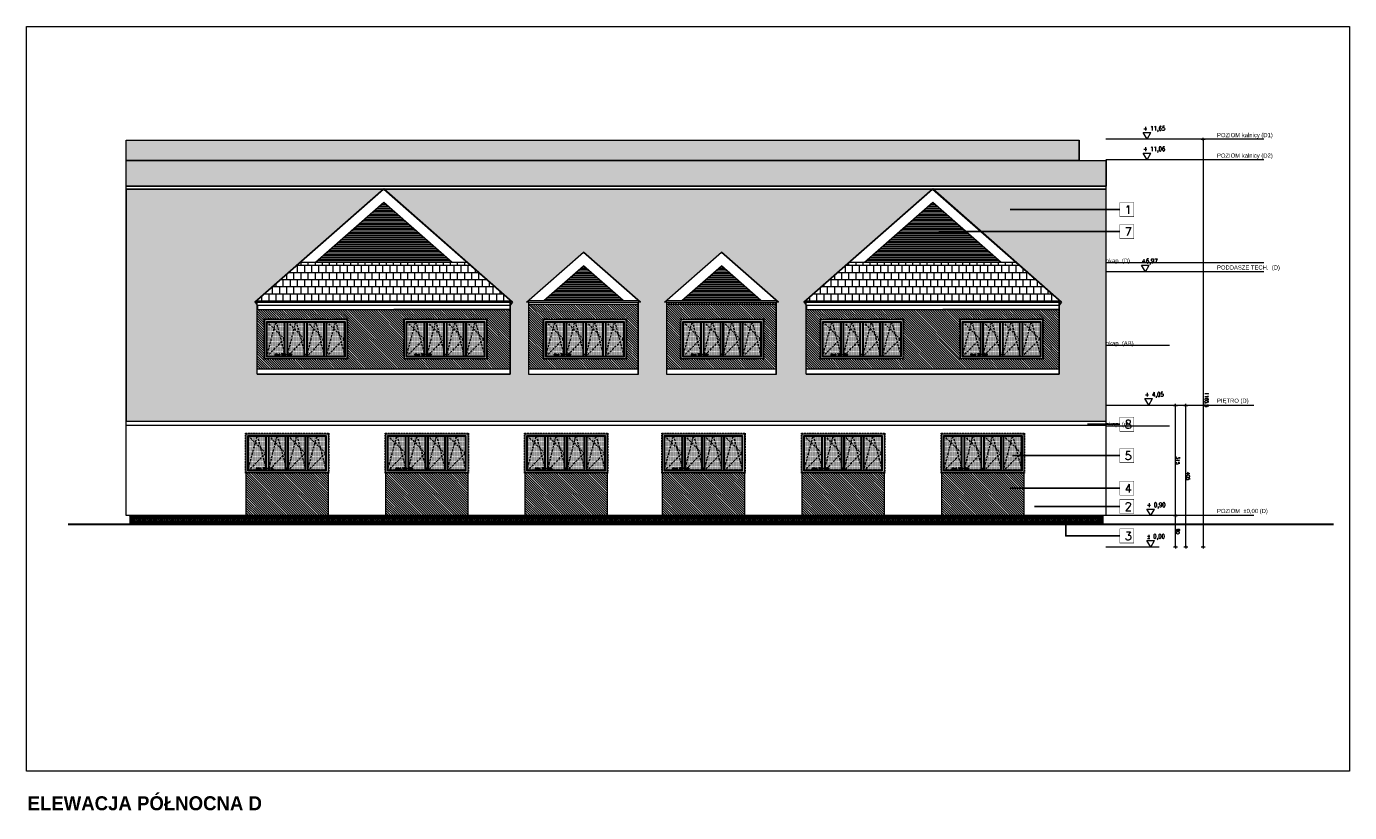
# Model space of a CAD drawing. Header units: millimetres. Extents: x 15214 to 140083, y -437840 to -79279.
# Tile 12 of 64: x 43484 to 47262, y -238983 to -236737. Entities that reach past the tile are written whole.
import ezdxf

# ---------------------------------------------------------------- set-up
doc = ezdxf.new("R2010")
doc.units = ezdxf.units.MM
doc.linetypes.add('CACHE', pattern=[9.525, 6.35, -3.175])
doc.linetypes.add('CARKOVANA', pattern=[7.5, 5, -2.5])
doc.layers.get('0').update_dxf_attribs({"lineweight": 0})
doc.layers.add('! OPISY ELEWACJE', color=253, linetype='Continuous')
for name, color, linetype, lineweight in [('! posadzki', 7, 'Continuous', 0), ('! WIDOK ELEWACJA', 4, 'Continuous', 0), ('!! 0 posadzki winyle 2', 43, 'Continuous', 9), ('0-PODLOGA', 5, 'Continuous', 9), ('0-rzedne-blok', 62, 'Continuous', 13), ('4-tx-opis-grubszy', 142, 'Continuous', 9), ('A_TYNK OBRYS', 252, 'Continuous', 13), ('A_wymiar', 2, 'Continuous', 13), ('Hatch', 4, 'Continuous', 5), ('Istn-okna', 6, 'Continuous', 13), ('Istn-sciany', 3, 'Continuous', 30), ('Opis', 8, 'Continuous', 13)]:
    doc.layers.add(name, color=color, linetype=linetype, lineweight=lineweight)
doc.layers.add('ELEWACJA COKÓŁ', color=9, linetype='Continuous', lineweight=13, true_color=0x808080)
doc.layers.add('ELEWACJA KOLOR', color=7, linetype='Continuous', lineweight=13, true_color=0x6888bb)
doc.styles.add('DEUTSCH', font='SIMPLEX8')
doc.styles.add('SIMPLEX', font='simplex.shx', dxfattribs={"width": 0.77})
doc.styles.add('Stil2', font='arial.ttf')
doc.styles.add('STYLE10', font='arialbd.ttf')
doc.styles.add('TXT', font='simplex.shx')
doc.dimstyles.new('OL PB 100', dxfattribs={"dimscale": 4, "dimtxt": 2.5, "dimasz": 0.1, "dimexe": 10, "dimexo": 10, "dimgap": 0.5, "dimtad": 1, "dimdec": 1, "dimrnd": 0.5, "dimzin": 9, "dimdsep": 46, "dimtxsty": 'SIMPLEX', "dimblk": 'thick_MSz', "dimcen": 0.05, "dimdle": 8, "dimse1": 1, "dimse2": 1, "dimclrd": 256, "dimclre": 256, "dimclrt": 3, "dimadec": 1, "dimazin": 2, "dimtfac": 1, "dimtdec": 1, "dimtix": 1, "dimtofl": 0, "dimtmove": 2, "dimatfit": 3, "dimldrblk": 'thick_MSz', "dimfxl": 10, "dimfxlon": 1, "dimtolj": 1, "dimlwd": -1, "dimlwe": -1, "dimarcsym": 0})

# ---------------------------------------------------------------- blocks, each defined once
blk = doc.blocks.new('D_kota')
for p, q in [((-8.7, 15), (8.7, 15)), ((0, 0), (-8.7, 15)), ((0, 0), (8.7, 15))]:
    blk.add_line(p, q)
at = {"style": 'DEUTSCH', "width": 0.8}
blk.add_attdef('POZ.ARCH', (-8.7, 19.7), '', height=10, dxfattribs=at)
blk = doc.blocks.new('thick_MSz')
for p, q in [((-10, 0), (10, 0)), ((0, 15), (0, -15))]:
    blk.add_line(p, q)
at = {"const_width": 2, "elevation": 2}
blk.add_lwpolyline([(-7.1, -7.1), (7.1, 7.1)], dxfattribs=at)
blk = doc.blocks.new('*D164')
at = {"layer": 'A_wymiar', "ltscale": 100, "transparency": 16777216}
blk.add_line((-6181.7, 8562.9), (-7346.5, 8562.9), dxfattribs=at)
at = {"layer": 'DEFPOINTS', "color": 0, "ltscale": 100, "transparency": 16777216}
for p in [(-7346.9, 8745.8), (-6181.3, 8600.1), (-7346.9, 8562.9)]:
    blk.add_point(p, dxfattribs=at)
at = {"layer": 'A_wymiar', "ltscale": 100, "transparency": 16777216, "xscale": 0.4, "yscale": 0.4, "zscale": 0.4}
for p, rotation in [((-7346.9, 8562.9), 180.0000000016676), ((-6181.3, 8562.9), 1.667526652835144e-09)]:
    blk.add_blockref('thick_MSz', p, dxfattribs=dict(at, rotation=rotation))
at = {"layer": 'A_wymiar', "color": 3, "ltscale": 100, "transparency": 16777216, "insert": (-6926.2, 8552.9), "char_height": 10, "attachment_point": 5, "rotation": 180, "style": 'SIMPLEX'}
blk.add_mtext('\\A1;1165.5', dxfattribs=at)
blk = doc.blocks.new('*D165')
at = {"layer": 'A_wymiar', "ltscale": 100, "transparency": 16777216}
blk.add_line((-7346.5, 8642), (-7257.3, 8642), dxfattribs=at)
at = {"layer": 'DEFPOINTS', "color": 0, "ltscale": 100, "transparency": 16777216}
for p in [(-7346.9, 8703.8), (-7256.9, 8703.8), (-7256.9, 8642)]:
    blk.add_point(p, dxfattribs=at)
at = {"layer": 'A_wymiar', "ltscale": 100, "transparency": 16777216, "xscale": 0.4, "yscale": 0.4, "zscale": 0.4}
for p, rotation in [((-7346.9, 8642), 180.0000000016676), ((-7256.9, 8642), 1.667526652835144e-09)]:
    blk.add_blockref('thick_MSz', p, dxfattribs=dict(at, rotation=rotation))
at = {"layer": 'A_wymiar', "color": 3, "ltscale": 100, "transparency": 16777216, "insert": (-7301.9, 8635), "char_height": 10, "attachment_point": 5, "rotation": 180, "style": 'SIMPLEX'}
blk.add_mtext('\\A1;90', dxfattribs=at)
blk = doc.blocks.new('*D166')
at = {"layer": 'A_wymiar', "ltscale": 100, "transparency": 16777216}
blk.add_line((-7346.5, 8612.5), (-6942.3, 8612.5), dxfattribs=at)
at = {"layer": 'DEFPOINTS', "color": 0, "ltscale": 100, "transparency": 16777216}
for p in [(-7346.9, 8703.8), (-6941.9, 8703.8), (-6941.9, 8612.5)]:
    blk.add_point(p, dxfattribs=at)
at = {"layer": 'A_wymiar', "ltscale": 100, "transparency": 16777216, "xscale": 0.4, "yscale": 0.4, "zscale": 0.4}
for p, rotation in [((-7346.9, 8612.5), 180.0000000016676), ((-6941.9, 8612.5), 1.667526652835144e-09)]:
    blk.add_blockref('thick_MSz', p, dxfattribs=dict(at, rotation=rotation))
at = {"layer": 'A_wymiar', "color": 3, "ltscale": 100, "transparency": 16777216, "insert": (-7144.4, 8605.5), "char_height": 10, "attachment_point": 5, "rotation": 180, "style": 'SIMPLEX'}
blk.add_mtext('\\A1;405', dxfattribs=at)
blk = doc.blocks.new('*D167')
at = {"layer": 'A_wymiar', "ltscale": 100, "transparency": 16777216}
blk.add_line((-7256.5, 8642), (-6942.3, 8642), dxfattribs=at)
at = {"layer": 'DEFPOINTS', "color": 0, "ltscale": 100, "transparency": 16777216}
for p in [(-7256.9, 8703.8), (-6941.9, 8703.8), (-6941.9, 8642)]:
    blk.add_point(p, dxfattribs=at)
at = {"layer": 'A_wymiar', "ltscale": 100, "transparency": 16777216, "xscale": 0.4, "yscale": 0.4, "zscale": 0.4, "rotation": 180}
blk.add_blockref('thick_MSz', (-7256.9, 8642), dxfattribs=at)
at = {"layer": 'A_wymiar', "ltscale": 100, "transparency": 16777216, "xscale": 0.4, "yscale": 0.4, "zscale": 0.4}
blk.add_blockref('thick_MSz', (-6941.9, 8642), dxfattribs=at)
at = {"layer": 'A_wymiar', "color": 3, "ltscale": 100, "transparency": 16777216, "insert": (-7099.4, 8635), "char_height": 10, "attachment_point": 5, "rotation": 180, "style": 'SIMPLEX'}
blk.add_mtext('\\A1;315', dxfattribs=at)
blk = doc.blocks.new('OKNO 238 X 115')
at = {"layer": 'Hatch', "true_color": 0x575757}
h = blk.add_hatch(dxfattribs=at)
h.set_pattern_fill('DOTS', color=251, angle=180)
h.set_pattern_definition([(180, (59136.3052, -192624.9467), (-0.79375, -1.5875), [0, -1.5875])])
h.paths.add_polyline_path([(49495, -204008.1), (49445.5, -204008.1), (49445.5, -203911.1), (49495, -203911.1)])
h = blk.add_hatch(dxfattribs=at)
h.set_pattern_fill('DOTS', color=251, angle=180)
h.set_pattern_definition([(180, (59194.8052, -192624.9467), (-0.79375, -1.5875), [0, -1.5875])])
h.paths.add_polyline_path([(49553.5, -204008.1), (49504, -204008.1), (49504, -203911.1), (49553.5, -203911.1)])
h = blk.add_hatch(dxfattribs=at)
h.set_pattern_fill('DOTS', color=251, angle=180)
h.set_pattern_definition([(180, (59250.8052, -192624.9467), (-0.79375, -1.5875), [0, -1.5875])])
h.paths.add_polyline_path([(49609.5, -204008.1), (49560, -204008.1), (49560, -203911.1), (49609.5, -203911.1)])
h = blk.add_hatch(dxfattribs=at)
h.set_pattern_fill('DOTS', color=251, angle=180)
h.set_pattern_definition([(180, (59306.8052, -192624.9467), (-0.79375, -1.5875), [0, -1.5875])])
h.paths.add_polyline_path([(49665.5, -204008.1), (49616, -204008.1), (49616, -203911.1), (49665.5, -203911.1)])
at = {"layer": 'Hatch', "color": 251, "linetype": 'CACHE', "true_color": 0x575757}
for points in [[(49497, -203909.1), (49470.2, -204010.1), (49443.5, -203909.1)], [(49497, -204010.1), (49445.5, -203959.6), (49497, -203909.1)], [(49553, -203909.1), (49527.5, -204010.1), (49502, -203909.1)], [(49553, -204010.1), (49504, -203959.6), (49553, -203909.1)], [(49609, -203909.1), (49583.5, -204010.1), (49555.5, -203909.1)], [(49609, -204010.1), (49560, -203959.6), (49609, -203909.1)], [(49667.5, -203909.1), (49640.7, -204010.1), (49614, -203909.1)], [(49667.5, -204010.1), (49616, -203959.6), (49667.5, -203909.1)]]:
    blk.add_lwpolyline(points, dxfattribs=at)
at = {"layer": 'Istn-okna', "linetype": 'CARKOVANA', "lineweight": 5}
blk.add_lwpolyline([(49674.5, -204017.1), (49436.5, -204017.1), (49436.5, -203902.1), (49674.5, -203902.1)], close=True, dxfattribs=at)
at = {"layer": 'Istn-okna'}
for points in [[(49672.5, -204015.1), (49438.5, -204015.1), (49438.5, -203904.1), (49672.5, -203904.1)], [(49667.5, -204010.1), (49443.5, -204010.1), (49443.5, -203909.1), (49667.5, -203909.1)]]:
    blk.add_lwpolyline(points, close=True, dxfattribs=at)
for points in [[(49495, -204008.1), (49445.5, -204008.1), (49445.5, -203911.1), (49495, -203911.1)], [(49495, -203911.1), (49495, -204008.1)], [(49497, -203909.1), (49497, -204010.1)], [(49502, -203909.1), (49502, -204010.1)], [(49504, -203911.1), (49551, -203911.1)], [(49504, -203911.1), (49504, -204008.1)], [(49551, -203911.1), (49551, -204008.1)], [(49553, -203909.1), (49553, -204010.1)], [(49558, -203909.1), (49558, -204010.1)], [(49560, -203911.1), (49607, -203911.1)], [(49560, -203911.1), (49560, -204008.1)], [(49607, -203911.1), (49607, -204008.1)], [(49609, -203909.1), (49609, -204010.1)], [(49614, -203909.1), (49614, -204010.1)], [(49616, -203911.1), (49665.5, -203911.1), (49665.5, -204008.1), (49616, -204008.1)], [(49616, -203911.1), (49616, -204008.1)], [(49502, -204008.1), (49497, -204008.1)], [(49551, -204008.1), (49504, -204008.1)], [(49558, -204008.1), (49553, -204008.1)], [(49607, -204008.1), (49560, -204008.1)], [(49614, -204008.1), (49609, -204008.1)]]:
    blk.add_lwpolyline(points, dxfattribs=at)
at = {"insert": (49644.4, -203918.5), "char_height": 5, "attachment_point": 1, "rotation": 180, "style": 'TXT'}
blk.add_mtext_dynamic_manual_height_columns('okno 238x115', width=52.63, gutter_width=75, heights=[0], dxfattribs=at)
blk = doc.blocks.new('BLOK POZIOMY SALA GIMNASTYCZNA')
at = {"layer": '0-PODLOGA'}
for p, q in [((-7346.85, 8688.11), (-7346.85, 8840.75)), ((-7256.85, 8688.11), (-7256.85, 8840.75)), ((-7001.2, 8659.32), (-7001.2, 8840.75)), ((-6941.85, 8688.11), (-6941.85, 8840.75)), ((-6770.44, 8659.32), (-6770.44, 8840.75)), ((-6559.85, 8659.32), (-6559.85, 8840.75)), ((-6534.48, 8659.32), (-6534.48, 8840.75)), ((-6239.9, 8659.32), (-6239.9, 8840.75)), ((-6181.29, 8659.32), (-6181.29, 8840.75)), ((-7256.85, 8418.36), (-7256.85, 8688.11)), ((-6941.85, 8418.36), (-6941.85, 8688.11)), ((-6559.85, 8389.56), (-6559.85, 8659.32)), ((-6534.48, 8389.56), (-6534.48, 8659.32)), ((-6239.9, 8389.56), (-6239.9, 8659.32)), ((-6181.29, 8389.56), (-6181.29, 8659.32))]:
    blk.add_line(p, q, dxfattribs=at)
at = {"layer": '0-rzedne-blok'}
for p, xscale, yscale, zscale, rotation, values in [((-6941.38, 8718.1), 1.250000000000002, 1.250000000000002, 1.250000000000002, 269.9999999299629, {'POZ.ARCH': '+ 4,05'}), ((-6559.85, 8727.86), 1.250000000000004, 1.250000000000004, 1.250000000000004, 270, {'POZ.ARCH': '+6,97'}), ((-6239.9, 8723.05), 1.250000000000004, 1.250000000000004, 1.250000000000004, 270, {'POZ.ARCH': '+ 11,06'}), ((-6181.29, 8723.05), 1.250000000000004, 1.250000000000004, 1.250000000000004, 270, {'POZ.ARCH': '+ 11,65'}), ((-7346.85, 8712.69), 1.250000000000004, 1.250000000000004, 1.250000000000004, 270, {'POZ.ARCH': '%%p 0,00  '}), ((-7256.85, 8712.69), 1.250000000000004, 1.250000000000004, 1.250000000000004, 270, {'POZ.ARCH': '+ 0,90  '})]:
    blk.add_blockref('D_kota', p, dxfattribs=dict(at, xscale=xscale, yscale=yscale, zscale=zscale, rotation=rotation)).add_auto_attribs(values)
at = {"layer": '4-tx-opis-grubszy', "style": 'Stil2'}
for s, p in [('okap  (c)', (-7001.2, 8840.75)), ('okap  (AB)', (-6770.44, 8840.75)), ('okap  (D)', (-6534.48, 8840.75)), ('POZIOM  %%P0,00 (D)', (-7249.52, 8523.33, -0.04)), ('PIĘTRO (D)', (-6934.52, 8523.33, -0.04)), ('PODDASZE TECH.  (D)', (-6553.88, 8523.33, -0.04)), ('POZIOM kalnicy (D2)', (-6234.21, 8523.33, -0.04)), ('POZIOM kalnicy (D1)', (-6175.6, 8523.33, -0.04))]:
    blk.add_text(s, height=12, rotation=270, dxfattribs=at).set_placement(p)
at = {"layer": 'A_wymiar', "ltscale": 100}
dim = blk.add_linear_dim(base=(-7346.85, 8562.88), p1=(-6181.29, 8600.13), p2=(-7346.85, 8745.76), angle=0, dimstyle='OL PB 100', dxfattribs=at)
dim.commit()
dim.dimension.update_dxf_attribs({"geometry": '*D164', "text_midpoint": (-6926.25, 8552.88), "dimtype": 128})
for base, p2, picture, middle in [((-7256.85, 8641.97), (-7256.85, 8703.84), '*D165', (-7301.85, 8634.97)), ((-6941.85, 8612.47), (-6941.85, 8703.84), '*D166', (-7144.35, 8605.47))]:
    dim = blk.add_linear_dim(base=base, p1=(-7346.85, 8703.84), p2=p2, angle=0, dimstyle='OL PB 100', dxfattribs=at)
    dim.commit()
    dim.dimension.update_dxf_attribs({"geometry": picture, "text_midpoint": middle})
dim = blk.add_linear_dim(base=(-6941.85, 8641.97), p1=(-7256.85, 8703.84), p2=(-6941.85, 8703.84), dimstyle='OL PB 100', dxfattribs=at)
dim.commit()
dim.dimension.update_dxf_attribs({"geometry": '*D167', "text_midpoint": (-7099.35, 8634.97)})

msp = doc.modelspace()

# ---------------------------------------------------------------- hatches: boundary and pattern name
at = {"layer": '!! 0 posadzki winyle 2'}
h = msp.add_hatch(dxfattribs=at)
h.set_pattern_fill('PLASTI', color=256, scale=2, angle=180)
h.paths.add_polyline_path([(44503.98163, -237239.30282), (44308.92391, -237410.95361), (44699.03934, -237410.95361)])
h = msp.add_hatch(dxfattribs=at)
h.set_pattern_fill('PLASTI', color=256, scale=2, angle=180)
h.paths.add_polyline_path([(46071.98163, -237239.30282), (45876.92391, -237410.95361), (46267.03934, -237410.95361)])
h = msp.add_hatch(dxfattribs=at)
h.set_pattern_fill('PLASTI', color=256, scale=2, angle=180)
h.paths.add_polyline_path([(45074.48163, -237420.14282), (44961.44659, -237519.61365), (45187.51666, -237519.61365)])
h = msp.add_hatch(dxfattribs=at)
h.set_pattern_fill('PLASTI', color=256, scale=2, angle=180)
h.paths.add_polyline_path([(45468.48163, -237420.14282), (45355.44659, -237519.61365), (45581.51666, -237519.61365)])
at = {"layer": 'ELEWACJA COKÓŁ'}
h = msp.add_hatch(dxfattribs=at)
h.set_pattern_fill('ANSI31', color=256, angle=180)
h.set_pattern_definition([(225, (95735.2226, -441912.3732), (2.24506403, -2.24506403), [])])
h.paths.add_polyline_path([(43778.51113, -238159.26576), (46557.51113, -238159.26576), (46557.51113, -238134.26576), (43778.51113, -238134.26576)])
at = {"layer": 'ELEWACJA KOLOR', "true_color": 0xa78758}
h = msp.add_hatch(dxfattribs=at)
h.set_pattern_fill('ANSI31', color=45, scale=1.5, angle=-90)
h.paths.add_polyline_path([(45230.48163, -237529.61365), (44918.48163, -237529.61365), (44918.48163, -237714.91786), (45230.48163, -237714.91786)])
h.paths.add_polyline_path([(45197.47217, -237572.26576), (45197.47217, -237687.26576), (44959.47217, -237687.26576), (44959.47217, -237572.26576)], flags=16)
h.paths.add_polyline_path([(45195.47217, -237574.26576), (45195.47217, -237685.26576), (44961.47217, -237685.26576), (44961.47217, -237574.26576)], flags=0)
h.paths.add_polyline_path([(45190.47217, -237579.26576), (45190.47217, -237680.26576), (44966.47217, -237680.26576), (44966.47217, -237579.26576)], flags=0)
h.paths.add_polyline_path([(45136.97217, -237579.26576), (45139.01177, -237581.26576), (45163.19246, -237581.26576), (45163.72217, -237579.26576), (45164.25187, -237581.26576), (45188.47217, -237581.26576), (45188.47217, -237678.26576), (45139.01177, -237678.26576), (45136.97217, -237680.26576), (45136.97217, -237581.26576), (45131.97217, -237581.26576), (45131.97217, -237680.26576), (45129.97217, -237672.34419), (45129.97217, -237678.26576), (45082.91276, -237678.26576), (45080.97217, -237680.26576), (45080.97217, -237581.26576), (45075.97217, -237581.26576), (45075.97217, -237671.2479), (45073.97217, -237664.03361), (45073.97217, -237678.26576), (45026.91276, -237678.26576), (45024.97217, -237680.26576), (45024.97217, -237581.26576), (45019.97217, -237581.26576), (45019.97217, -237680.26576), (45017.97217, -237672.71435), (45017.97217, -237678.26576), (44968.51177, -237678.26576), (44966.47217, -237680.26576), (44968.47217, -237672.71435), (44968.47217, -237581.22692), (44968.51177, -237581.26576), (44992.69246, -237581.26576), (44993.22217, -237579.26576), (44993.75187, -237581.26576), (45017.97217, -237581.26576), (45017.97217, -237672.71435), (45019.97217, -237680.26576), (45019.97217, -237581.26576), (45024.97217, -237581.26576), (45024.97217, -237579.26576), (45026.91276, -237581.26576), (45049.96722, -237581.26576), (45050.47217, -237579.26576), (45051.02662, -237581.26576), (45073.97217, -237581.26576), (45073.97217, -237664.03361), (45075.97217, -237671.2479), (45075.97217, -237581.26576), (45080.97217, -237581.26576), (45080.97217, -237579.26576), (45082.91276, -237581.26576), (45105.96722, -237581.26576), (45106.47217, -237579.26576), (45106.97712, -237581.26576), (45129.97217, -237581.26576), (45129.97217, -237672.34419), (45131.97217, -237680.26576), (45131.97217, -237581.26576), (45136.97217, -237581.26576)], flags=0)
h.paths.add_polyline_path([(44988.29992, -237677.10613), (45042.22849, -237677.10613), (45042.22849, -237669.60613), (44988.29992, -237669.60613)], flags=0)
h = msp.add_hatch(dxfattribs=at)
h.set_pattern_fill('ANSI31', color=45, scale=1.5, angle=-90)
h.paths.add_polyline_path([(45624.48163, -237524.61365), (45312.48163, -237524.61365), (45312.48163, -237714.91786), (45624.48163, -237714.91786)])
h.paths.add_polyline_path([(45589.51113, -237572.26576), (45589.51113, -237687.26576), (45351.51113, -237687.26576), (45351.51113, -237572.26576)], flags=16)
h.paths.add_polyline_path([(45587.51113, -237574.26576), (45587.51113, -237685.26576), (45353.51113, -237685.26576), (45353.51113, -237574.26576)], flags=0)
h.paths.add_polyline_path([(45582.51113, -237579.26576), (45582.51113, -237680.26576), (45358.51113, -237680.26576), (45358.51113, -237579.26576)], flags=0)
h.paths.add_polyline_path([(45385.26113, -237579.26576), (45385.79084, -237581.26576), (45410.01113, -237581.26576), (45410.01113, -237672.71435), (45412.01113, -237680.26576), (45412.01113, -237581.26576), (45417.01113, -237581.26576), (45417.01113, -237579.26576), (45418.95173, -237581.26576), (45442.00618, -237581.26576), (45442.51113, -237579.26576), (45443.06559, -237581.26576), (45466.01113, -237581.26576), (45466.01113, -237664.03361), (45468.01113, -237671.2479), (45468.01113, -237581.26576), (45473.01113, -237581.26576), (45473.01113, -237579.26576), (45474.95173, -237581.26576), (45498.00618, -237581.26576), (45498.51113, -237579.26576), (45499.01608, -237581.26576), (45522.01113, -237581.26576), (45522.01113, -237672.34419), (45524.01113, -237680.26576), (45524.01113, -237581.26576), (45529.01113, -237581.26576), (45529.01113, -237579.26576), (45531.05074, -237581.26576), (45555.23143, -237581.26576), (45555.76113, -237579.26576), (45556.29084, -237581.26576), (45580.51113, -237581.26576), (45580.51113, -237678.26576), (45531.05074, -237678.26576), (45529.01113, -237680.26576), (45529.01113, -237581.26576), (45524.01113, -237581.26576), (45524.01113, -237680.26576), (45522.01113, -237672.34419), (45522.01113, -237678.26576), (45474.95173, -237678.26576), (45473.01113, -237680.26576), (45473.01113, -237581.26576), (45468.01113, -237581.26576), (45468.01113, -237671.2479), (45466.01113, -237664.03361), (45466.01113, -237678.26576), (45418.95173, -237678.26576), (45417.01113, -237680.26576), (45417.01113, -237581.26576), (45412.01113, -237581.26576), (45412.01113, -237680.26576), (45410.01113, -237672.71435), (45410.01113, -237678.26576), (45360.55074, -237678.26576), (45358.51113, -237680.26576), (45360.51113, -237672.71435), (45360.51113, -237581.22692), (45360.55074, -237581.26576), (45384.73143, -237581.26576)], flags=0)
h.paths.add_polyline_path([(45380.33889, -237677.10613), (45434.26746, -237677.10613), (45434.26746, -237669.60613), (45380.33889, -237669.60613)], flags=8)
h = msp.add_hatch(dxfattribs=at)
h.set_pattern_fill('ANSI31', color=45, scale=1.5, angle=-90)
h.paths.add_polyline_path([(44865.48163, -237545.24605), (44533.13615, -237545.24605), (44142.48163, -237545.24605), (44142.48163, -237714.91786), (44865.48163, -237714.91786)])
h.paths.add_polyline_path([(44561.51113, -237572.26576), (44799.51113, -237572.26576), (44799.51113, -237687.26576), (44561.51113, -237687.26576)], flags=16)
h.paths.add_polyline_path([(44563.51113, -237574.26576), (44797.51113, -237574.26576), (44797.51113, -237685.26576), (44563.51113, -237685.26576)], flags=0)
h.paths.add_polyline_path([(44568.51113, -237579.26576), (44792.51113, -237579.26576), (44792.51113, -237680.26576), (44568.51113, -237680.26576)], flags=0)
h.paths.add_polyline_path([(44570.51113, -237581.22692), (44570.55074, -237581.26576), (44594.73143, -237581.26576), (44595.26113, -237579.26576), (44595.79084, -237581.26576), (44620.01113, -237581.26576), (44620.01113, -237672.71435), (44622.01113, -237680.26576), (44622.01113, -237581.26576), (44627.01113, -237581.26576), (44627.01113, -237579.26576), (44628.95173, -237581.26576), (44652.00618, -237581.26576), (44652.51113, -237579.26576), (44653.06559, -237581.26576), (44676.01113, -237581.26576), (44676.01113, -237664.03361), (44678.01113, -237671.2479), (44678.01113, -237581.26576), (44683.01113, -237581.26576), (44683.01113, -237579.26576), (44684.95173, -237581.26576), (44708.00618, -237581.26576), (44708.51113, -237579.26576), (44709.01608, -237581.26576), (44732.01113, -237581.26576), (44732.01113, -237672.34419), (44734.01113, -237680.26576), (44734.01113, -237581.26576), (44739.01113, -237581.26576), (44739.01113, -237579.26576), (44741.05074, -237581.26576), (44765.23143, -237581.26576), (44765.76113, -237579.26576), (44766.29084, -237581.26576), (44790.51113, -237581.26576), (44790.51113, -237678.26576), (44741.05074, -237678.26576), (44739.01113, -237680.26576), (44739.01113, -237581.26576), (44734.01113, -237581.26576), (44734.01113, -237680.26576), (44732.01113, -237672.34419), (44732.01113, -237678.26576), (44684.95173, -237678.26576), (44683.01113, -237680.26576), (44683.01113, -237581.26576), (44678.01113, -237581.26576), (44678.01113, -237671.2479), (44676.01113, -237664.03361), (44676.01113, -237678.26576), (44628.95173, -237678.26576), (44627.01113, -237680.26576), (44627.01113, -237581.26576), (44622.01113, -237581.26576), (44622.01113, -237680.26576), (44620.01113, -237672.71435), (44620.01113, -237678.26576), (44570.55074, -237678.26576), (44568.51113, -237680.26576), (44570.51113, -237672.71435)], flags=0)
h.paths.add_polyline_path([(44400.51113, -237687.26576), (44162.51113, -237687.26576), (44162.51113, -237572.26576), (44400.51113, -237572.26576)], flags=16)
h.paths.add_polyline_path([(44398.51113, -237685.26576), (44164.51113, -237685.26576), (44164.51113, -237574.26576), (44398.51113, -237574.26576)], flags=0)
h.paths.add_polyline_path([(44393.51113, -237680.26576), (44169.51113, -237680.26576), (44169.51113, -237579.26576), (44393.51113, -237579.26576)], flags=0)
h.paths.add_polyline_path([(44391.51113, -237678.26576), (44342.05074, -237678.26576), (44340.01113, -237680.26576), (44340.01113, -237581.26576), (44335.01113, -237581.26576), (44335.01113, -237680.26576), (44333.01113, -237672.34419), (44333.01113, -237678.26576), (44285.95173, -237678.26576), (44284.01113, -237680.26576), (44284.01113, -237581.26576), (44279.01113, -237581.26576), (44279.01113, -237671.2479), (44277.01113, -237664.03361), (44277.01113, -237678.26576), (44229.95173, -237678.26576), (44228.01113, -237680.26576), (44228.01113, -237581.26576), (44223.01113, -237581.26576), (44223.01113, -237680.26576), (44221.01113, -237672.71435), (44221.01113, -237678.26576), (44171.55074, -237678.26576), (44169.51113, -237680.26576), (44171.51113, -237672.71435), (44171.51113, -237581.22692), (44171.55074, -237581.26576), (44195.73143, -237581.26576), (44196.26113, -237579.26576), (44196.79084, -237581.26576), (44221.01113, -237581.26576), (44221.01113, -237672.71435), (44223.01113, -237680.26576), (44223.01113, -237581.26576), (44228.01113, -237581.26576), (44228.01113, -237579.26576), (44229.95173, -237581.26576), (44253.00618, -237581.26576), (44253.51113, -237579.26576), (44254.06559, -237581.26576), (44277.01113, -237581.26576), (44277.01113, -237664.03361), (44279.01113, -237671.2479), (44279.01113, -237581.26576), (44284.01113, -237581.26576), (44284.01113, -237579.26576), (44285.95173, -237581.26576), (44309.00618, -237581.26576), (44309.51113, -237579.26576), (44310.01608, -237581.26576), (44333.01113, -237581.26576), (44333.01113, -237672.34419), (44335.01113, -237680.26576), (44335.01113, -237581.26576), (44340.01113, -237581.26576), (44340.01113, -237579.26576), (44342.05074, -237581.26576), (44366.23143, -237581.26576), (44366.76113, -237579.26576), (44367.29084, -237581.26576), (44391.51113, -237581.26576)], flags=0)
h.paths.add_polyline_path([(44590.33889, -237677.10613), (44644.26746, -237677.10613), (44644.26746, -237669.60613), (44590.33889, -237669.60613)], flags=8)
h.paths.add_polyline_path([(44191.33889, -237677.10613), (44245.26746, -237677.10613), (44245.26746, -237669.60613), (44191.33889, -237669.60613)], flags=8)
h = msp.add_hatch(dxfattribs=at)
h.set_pattern_fill('ANSI31', color=45, scale=1.5, angle=-90)
h.paths.add_polyline_path([(46433.48163, -237545.24605), (46101.13615, -237545.24605), (45710.48163, -237545.24605), (45710.48163, -237714.91786), (46433.48163, -237714.91786)])
h.paths.add_polyline_path([(46149.51113, -237572.26576), (46387.51113, -237572.26576), (46387.51113, -237687.26576), (46149.51113, -237687.26576)], flags=16)
h.paths.add_polyline_path([(46151.51113, -237574.26576), (46385.51113, -237574.26576), (46385.51113, -237685.26576), (46151.51113, -237685.26576)], flags=0)
h.paths.add_polyline_path([(46156.51113, -237579.26576), (46380.51113, -237579.26576), (46380.51113, -237680.26576), (46156.51113, -237680.26576)], flags=0)
h.paths.add_polyline_path([(46156.51113, -237680.26576), (46158.51113, -237672.71435), (46158.51113, -237581.22692), (46158.55074, -237581.26576), (46182.73143, -237581.26576), (46183.26113, -237579.26576), (46183.79084, -237581.26576), (46208.01113, -237581.26576), (46208.01113, -237672.71435), (46210.01113, -237680.26576), (46210.01113, -237581.26576), (46215.01113, -237581.26576), (46215.01113, -237579.26576), (46216.95173, -237581.26576), (46240.00618, -237581.26576), (46240.51113, -237579.26576), (46241.06559, -237581.26576), (46264.01113, -237581.26576), (46264.01113, -237664.03361), (46266.01113, -237671.2479), (46266.01113, -237581.26576), (46271.01113, -237581.26576), (46271.01113, -237579.26576), (46272.95173, -237581.26576), (46296.00618, -237581.26576), (46296.51113, -237579.26576), (46297.01608, -237581.26576), (46320.01113, -237581.26576), (46320.01113, -237672.34419), (46322.01113, -237680.26576), (46322.01113, -237581.26576), (46327.01113, -237581.26576), (46327.01113, -237579.26576), (46329.05074, -237581.26576), (46353.23143, -237581.26576), (46353.76113, -237579.26576), (46354.29084, -237581.26576), (46378.51113, -237581.26576), (46378.51113, -237678.26576), (46329.05074, -237678.26576), (46327.01113, -237680.26576), (46327.01113, -237581.26576), (46322.01113, -237581.26576), (46322.01113, -237680.26576), (46320.01113, -237672.34419), (46320.01113, -237678.26576), (46272.95173, -237678.26576), (46271.01113, -237680.26576), (46271.01113, -237581.26576), (46266.01113, -237581.26576), (46266.01113, -237671.2479), (46264.01113, -237664.03361), (46264.01113, -237678.26576), (46216.95173, -237678.26576), (46215.01113, -237680.26576), (46215.01113, -237581.26576), (46210.01113, -237581.26576), (46210.01113, -237680.26576), (46208.01113, -237672.71435), (46208.01113, -237678.26576), (46158.55074, -237678.26576)], flags=0)
h.paths.add_polyline_path([(45988.51113, -237687.26576), (45750.51113, -237687.26576), (45750.51113, -237572.26576), (45988.51113, -237572.26576)], flags=16)
h.paths.add_polyline_path([(45986.51113, -237685.26576), (45752.51113, -237685.26576), (45752.51113, -237574.26576), (45986.51113, -237574.26576)], flags=0)
h.paths.add_polyline_path([(45981.51113, -237680.26576), (45757.51113, -237680.26576), (45757.51113, -237579.26576), (45981.51113, -237579.26576)], flags=0)
h.paths.add_polyline_path([(45979.51113, -237678.26576), (45930.05074, -237678.26576), (45928.01113, -237680.26576), (45928.01113, -237581.26576), (45923.01113, -237581.26576), (45923.01113, -237680.26576), (45921.01113, -237672.34419), (45921.01113, -237678.26576), (45873.95173, -237678.26576), (45872.01113, -237680.26576), (45872.01113, -237581.26576), (45867.01113, -237581.26576), (45867.01113, -237671.2479), (45865.01113, -237664.03361), (45865.01113, -237678.26576), (45817.95173, -237678.26576), (45816.01113, -237680.26576), (45816.01113, -237581.26576), (45811.01113, -237581.26576), (45811.01113, -237680.26576), (45809.01113, -237672.71435), (45809.01113, -237678.26576), (45759.55074, -237678.26576), (45757.51113, -237680.26576), (45759.51113, -237672.71435), (45759.51113, -237581.22692), (45759.55074, -237581.26576), (45783.73143, -237581.26576), (45784.26113, -237579.26576), (45784.79084, -237581.26576), (45809.01113, -237581.26576), (45809.01113, -237672.71435), (45811.01113, -237680.26576), (45811.01113, -237581.26576), (45816.01113, -237581.26576), (45816.01113, -237579.26576), (45817.95173, -237581.26576), (45841.00618, -237581.26576), (45841.51113, -237579.26576), (45842.06559, -237581.26576), (45865.01113, -237581.26576), (45865.01113, -237664.03361), (45867.01113, -237671.2479), (45867.01113, -237581.26576), (45872.01113, -237581.26576), (45872.01113, -237579.26576), (45873.95173, -237581.26576), (45897.00618, -237581.26576), (45897.51113, -237579.26576), (45898.01608, -237581.26576), (45921.01113, -237581.26576), (45921.01113, -237672.34419), (45923.01113, -237680.26576), (45923.01113, -237581.26576), (45928.01113, -237581.26576), (45928.01113, -237579.26576), (45930.05074, -237581.26576), (45954.23143, -237581.26576), (45954.76113, -237579.26576), (45955.29084, -237581.26576), (45979.51113, -237581.26576)], flags=0)
h.paths.add_polyline_path([(46178.33889, -237677.10613), (46232.26746, -237677.10613), (46232.26746, -237669.60613), (46178.33889, -237669.60613)], flags=8)
h.paths.add_polyline_path([(45779.33889, -237677.10613), (45833.26746, -237677.10613), (45833.26746, -237669.60613), (45779.33889, -237669.60613)], flags=8)
h = msp.add_hatch(dxfattribs=at)
h.set_pattern_fill('ANSI31', color=45, scale=1.5, angle=-90)
h.set_pattern_definition([(315, (-4439.5428, -438), (3.36759605, 3.36759605), [])])
h.paths.add_polyline_path([(44111.01113, -238011.26576), (44345.01113, -238011.26576), (44345.01113, -238134.26576), (44111.01113, -238134.26576)])
h = msp.add_hatch(dxfattribs=at)
h.set_pattern_fill('ANSI31', color=45, scale=1.5, angle=-90)
h.set_pattern_definition([(315, (-4040.5428, -438), (3.36759605, 3.36759605), [])])
h.paths.add_polyline_path([(44510.01113, -238011.26576), (44744.01113, -238011.26576), (44744.01113, -238134.26576), (44510.01113, -238134.26576)])
h = msp.add_hatch(dxfattribs=at)
h.set_pattern_fill('ANSI31', color=45, scale=1.5, angle=-90)
h.set_pattern_definition([(315, (-3642.5817, -438), (3.36759605, 3.36759605), [])])
h.paths.add_polyline_path([(44907.97217, -238011.26576), (45141.97217, -238011.26576), (45141.97217, -238134.26576), (44907.97217, -238134.26576)])
h = msp.add_hatch(dxfattribs=at)
h.set_pattern_fill('ANSI31', color=45, scale=1.5, angle=-90)
h.set_pattern_definition([(315, (-3250.5428, -438), (3.36759605, 3.36759605), [])])
h.paths.add_polyline_path([(45300.01113, -238011.26576), (45534.01113, -238011.26576), (45534.01113, -238134.26576), (45300.01113, -238134.26576)])
h = msp.add_hatch(dxfattribs=at)
h.set_pattern_fill('ANSI31', color=45, scale=1.5, angle=-90)
h.set_pattern_definition([(315, (-2851.642, -438), (3.36759605, 3.36759605), [])])
h.paths.add_polyline_path([(45698.91212, -238011.26576), (45932.91212, -238011.26576), (45932.91212, -238134.26576), (45698.91212, -238134.26576)])
h = msp.add_hatch(dxfattribs=at)
h.set_pattern_fill('ANSI31', color=45, scale=1.5, angle=-90)
h.set_pattern_definition([(315, (-2452.5428, -438), (3.36759605, 3.36759605), [])])
h.paths.add_polyline_path([(46098.01113, -238011.26576), (46332.01113, -238011.26576), (46332.01113, -238134.26576), (46098.01113, -238134.26576)])
at = {"layer": 'Hatch', "true_color": 0x990000}
h = msp.add_hatch(dxfattribs=at)
h.set_pattern_fill('AR-B88', color=14, scale=0.1, angle=180)
h.paths.add_polyline_path([(43768.51113, -237061.70495), (46490.51113, -237061.70495), (46490.51113, -237119.31403), (43768.51113, -237119.31403)])
h = msp.add_hatch(dxfattribs=at)
h.set_pattern_fill('AR-B88', color=14, scale=0.1, angle=180)
h.paths.add_polyline_path([(46567.51113, -237193.09167), (43768.51113, -237193.09167), (43768.51113, -237119.31403), (46567.51113, -237119.31403)])
h = msp.add_hatch(dxfattribs=at)
h.set_pattern_fill('AR-B88', color=14, scale=0.1, angle=180)
h.set_pattern_definition([(180, (95735.223, -441912.373), (-2e-15, -20.32), []), (270, (95735.223, -441912.373), (10.16, -20.32), [20.32, -20.32])])
h.paths.add_polyline_path([(46567.51113, -237201.37498), (46071.18381, -237201.37498), (46440.09611, -237524.61365), (46433.48163, -237524.61365), (46433.48163, -237729.91786), (45710.48163, -237729.91786), (45710.48163, -237524.61365), (45703.86714, -237524.61365), (46071.18381, -237201.37498), (44504.77944, -237201.37498), (44872.09611, -237524.61365), (44865.48163, -237524.61365), (44865.48163, -237729.91786), (44142.48163, -237729.91786), (44142.48163, -237524.61365), (44135.86714, -237524.61365), (44503.18381, -237201.37498), (43768.51113, -237201.37498), (43768.51113, -237864.26576), (46567.51113, -237864.26576)])
h.paths.add_polyline_path([(45624.48163, -237524.61365), (45624.48163, -237731.09534), (45312.48163, -237731.09534), (45312.48163, -237524.61365), (45305.86714, -237524.61365), (45468.48163, -237381.5129), (45631.09611, -237524.61365)], flags=16)
h.paths.add_polyline_path([(45230.48163, -237524.61365), (45230.48163, -237731.09534), (44918.48163, -237731.09534), (44918.48163, -237524.61365), (44911.86714, -237524.61365), (45074.48163, -237381.5129), (45237.09611, -237524.61365)], flags=16)
h = msp.add_hatch(dxfattribs=at)
h.set_pattern_fill('AR-B88', color=14, scale=0.1, angle=180)
h.paths.add_polyline_path([(44135.86714, -237524.61365), (44471.31603, -237524.61365), (44872.09611, -237524.61365), (44742.3759, -237410.95361), (44265.02628, -237410.95361)])
h = msp.add_hatch(dxfattribs=at)
h.set_pattern_fill('AR-B88', color=14, scale=0.1, angle=180)
h.paths.add_polyline_path([(45703.86714, -237524.61365), (46039.31603, -237524.61365), (46440.09611, -237524.61365), (46310.3759, -237410.95361), (45833.02628, -237410.95361)])

# ---------------------------------------------------------------- linework, layer by layer
at = {"layer": '! OPISY ELEWACJE'}
for points in [[(46606.30936, -237259.81155), (46293.37363, -237259.81155)], [(46606.30936, -237322.74375), (46089.70127, -237322.74375)], [(46606.30936, -237873.12288), (46513.7998, -237873.12288)], [(46606.30936, -237962.71952), (46299.49513, -237962.71952)], [(46606.30936, -238055.71893), (46293.37363, -238055.71893)], [(46606.30936, -238108.02189), (46362.69814, -238108.02189)], [(46606.30936, -238192.12507), (46451.85721, -238192.12507), (46451.85721, -238146.89056)]]:
    msp.add_lwpolyline(points, dxfattribs=at)
at = {"layer": '! OPISY ELEWACJE', "const_width": 1.2}
for points in [[(46606.30936, -237280.08394), (46606.30936, -237239.53916), (46646.02371, -237239.53916), (46646.02371, -237280.08394)], [(46606.30936, -237280.08394), (46606.30936, -237239.53916), (46646.02371, -237239.53916), (46646.02371, -237280.08394)], [(46606.30936, -237343.01614), (46606.30936, -237302.47136), (46646.02371, -237302.47136), (46646.02371, -237343.01614)], [(46606.30936, -237343.01614), (46606.30936, -237302.47136), (46646.02371, -237302.47136), (46646.02371, -237343.01614)], [(46606.30936, -237893.39528), (46606.30936, -237852.85049), (46646.02371, -237852.85049), (46646.02371, -237893.39528)], [(46606.30936, -237893.39528), (46606.30936, -237852.85049), (46646.02371, -237852.85049), (46646.02371, -237893.39528)], [(46606.30936, -237982.99191), (46606.30936, -237942.44712), (46646.02371, -237942.44712), (46646.02371, -237982.99191)], [(46606.30936, -237982.99191), (46606.30936, -237942.44712), (46646.02371, -237942.44712), (46646.02371, -237982.99191)], [(46606.30936, -238075.99132), (46606.30936, -238035.44653), (46646.02371, -238035.44653), (46646.02371, -238075.99132)], [(46606.30936, -238075.99132), (46606.30936, -238035.44653), (46646.02371, -238035.44653), (46646.02371, -238075.99132)], [(46606.30936, -238128.29428), (46606.30936, -238087.74949), (46646.02371, -238087.74949), (46646.02371, -238128.29428)], [(46606.30936, -238128.29428), (46606.30936, -238087.74949), (46646.02371, -238087.74949), (46646.02371, -238128.29428)], [(46606.30936, -238212.39746), (46606.30936, -238171.85267), (46646.02371, -238171.85267), (46646.02371, -238212.39746)], [(46606.30936, -238212.39746), (46606.30936, -238171.85267), (46646.02371, -238171.85267), (46646.02371, -238212.39746)]]:
    msp.add_lwpolyline(points, close=True, dxfattribs=at)
at = {"layer": '! posadzki'}
for points in [[(47262.43046, -238864.79511), (43483.67898, -238864.79511), (43483.67898, -236736.62549), (47262.43046, -236736.62549)], [(43768.51113, -237061.70495), (46490.51113, -237061.70495), (46490.51113, -237119.31403), (43768.51113, -237119.31403)], [(46567.51113, -237193.09167), (43768.51113, -237193.09167), (43768.51113, -237119.31403), (46567.51113, -237119.31403)], [(46567.51113, -237201.37498), (46071.18381, -237201.37498), (46440.09611, -237524.61365), (46433.48163, -237524.61365), (46433.48163, -237729.91786), (45710.48163, -237729.91786), (45710.48163, -237524.61365), (45703.86714, -237524.61365), (46071.18381, -237201.37498), (44504.77944, -237201.37498), (44872.09611, -237524.61365), (44865.48163, -237524.61365), (44865.48163, -237729.91786), (44142.48163, -237729.91786), (44142.48163, -237524.61365), (44135.86714, -237524.61365), (44503.18381, -237201.37498), (43768.51113, -237201.37498), (43768.51113, -237864.26576), (46567.51113, -237864.26576)], [(45230.48163, -237524.61365), (45230.48163, -237731.09534), (44918.48163, -237731.09534), (44918.48163, -237524.61365), (44911.86714, -237524.61365), (45074.48163, -237381.5129), (45237.09611, -237524.61365)], [(45624.48163, -237524.61365), (45624.48163, -237731.09534), (45312.48163, -237731.09534), (45312.48163, -237524.61365), (45305.86714, -237524.61365), (45468.48163, -237381.5129), (45631.09611, -237524.61365)]]:
    msp.add_lwpolyline(points, close=True, dxfattribs=at)
for points in [[(44499.2242, -237451.66665), (44499.2242, -237451.66665)], [(46067.2242, -237451.66665), (46067.2242, -237451.66665)]]:
    msp.add_lwpolyline(points, dxfattribs=at)
at = {"layer": '! WIDOK ELEWACJA'}
for points in [[(43768.51113, -238134.26576), (43768.51113, -237061.70495)], [(43768.51113, -237061.70495), (46490.51113, -237061.70495)], [(46490.51113, -237119.31403), (46490.51113, -237061.70495)], [(43768.51113, -237119.31403), (46567.51113, -237119.31403)], [(46567.51113, -238134.26576), (46567.51113, -237119.31403)], [(43768.51113, -237193.09167), (46567.51113, -237193.09167)], [(43768.51113, -237201.37498), (46567.51113, -237201.37498)], [(44135.86714, -237524.61365), (44503.98163, -237200.6729)], [(44135.86714, -237524.61365), (44503.98163, -237200.6729)], [(44872.09611, -237524.61365), (44503.98163, -237200.6729), (44135.86714, -237524.61365)], [(44872.09611, -237524.61365), (44503.98163, -237200.6729)], [(44872.09611, -237524.61365), (44503.98163, -237200.6729)], [(45703.86714, -237524.61365), (46071.98163, -237200.6729)], [(46440.09611, -237524.61365), (46071.98163, -237200.6729), (45703.86714, -237524.61365)], [(46440.09611, -237524.61365), (46071.98163, -237200.6729)], [(44699.03934, -237410.95361), (44503.98163, -237239.30282), (44308.92391, -237410.95361)], [(46267.03934, -237410.95361), (46071.98163, -237239.30282), (45876.92391, -237410.95361)], [(44742.93697, -237410.95361), (44265.02628, -237410.95361)], [(44742.93697, -237410.95361), (44265.02628, -237410.95361)], [(44911.86714, -237524.61365), (45074.48163, -237381.5129)], [(45237.09611, -237524.61365), (45074.48163, -237381.5129)], [(45305.86714, -237524.61365), (45468.48163, -237381.5129)], [(45631.09611, -237524.61365), (45468.48163, -237381.5129)], [(46310.93697, -237410.95361), (45833.02628, -237410.95361)], [(44961.44659, -237519.61365), (45074.48163, -237420.14282)], [(45187.51666, -237519.61365), (45074.48163, -237420.14282)], [(45355.44659, -237519.61365), (45468.48163, -237420.14282)], [(45581.51666, -237519.61365), (45468.48163, -237420.14282)], [(44872.09611, -237524.61365), (44135.86714, -237524.61365)], [(44135.86714, -237524.61365), (44143.07408, -237533.25746), (44143.07408, -237545.24605), (44864.88917, -237545.24605)], [(44135.86714, -237524.61365), (44471.31603, -237524.61365)], [(44142.48163, -237729.91786), (44142.48163, -237524.61365)], [(44142.48163, -237524.61365), (44865.48163, -237524.61365)], [(44142.48163, -237524.61365), (44865.48163, -237524.61365)], [(44872.09611, -237524.61365), (44864.88917, -237533.25746), (44864.88917, -237545.24605), (44533.13615, -237545.24605)], [(44865.48163, -237729.91786), (44865.48163, -237524.61365)], [(44918.48163, -237519.61365), (45230.48163, -237519.61365)], [(44918.48163, -237729.91786), (44918.48163, -237524.61365)], [(44918.48163, -237524.61365), (45230.48163, -237524.61365)], [(44918.48163, -237529.61365), (45230.48163, -237529.61365)], [(45230.48163, -237729.91786), (45230.48163, -237524.61365)], [(45312.48163, -237519.61365), (45624.48163, -237519.61365)], [(45312.48163, -237729.91786), (45312.48163, -237524.61365)], [(45312.48163, -237524.61365), (45624.48163, -237524.61365)], [(45312.48163, -237524.61365), (45624.48163, -237524.61365)], [(45312.48163, -237529.61365), (45624.48163, -237529.61365)], [(45624.48163, -237729.91786), (45624.48163, -237524.61365)], [(46440.09611, -237524.61365), (45703.86714, -237524.61365)], [(45703.86714, -237524.61365), (45711.07408, -237533.25746), (45711.07408, -237545.24605), (46432.88917, -237545.24605)], [(45703.86714, -237524.61365), (46039.31603, -237524.61365)], [(45710.48163, -237729.91786), (45710.48163, -237524.61365)], [(45710.48163, -237524.61365), (46433.48163, -237524.61365)], [(46440.09611, -237524.61365), (46432.88917, -237533.25746), (46432.88917, -237545.24605), (46101.13615, -237545.24605)], [(46433.48163, -237729.91786), (46433.48163, -237524.61365)], [(44143.07408, -237533.25746), (44864.88917, -237533.25746)], [(45711.07408, -237533.25746), (46432.88917, -237533.25746)], [(44142.48163, -237714.91786), (44865.48163, -237714.91786)], [(44918.48163, -237714.91786), (45230.48163, -237714.91786)], [(45312.48163, -237714.91786), (45624.48163, -237714.91786)], [(45710.48163, -237714.91786), (46433.48163, -237714.91786)], [(44142.48163, -237729.91786), (44865.48163, -237729.91786)], [(44918.48163, -237729.91786), (45230.48163, -237729.91786)], [(45312.48163, -237729.91786), (45624.48163, -237729.91786)], [(45710.48163, -237729.91786), (46433.48163, -237729.91786)], [(43768.51113, -237864.26576), (46567.51113, -237864.26576)], [(43768.51113, -237876.26576), (46567.51113, -237876.26576)], [(46567.51113, -238134.26576), (43768.51113, -238134.26576)], [(43778.51113, -238134.26576), (43778.51113, -238159.26576)], [(46557.51113, -238134.26576), (46557.51113, -238159.26576)]]:
    msp.add_lwpolyline(points, dxfattribs=at)
at = {"layer": 'A_TYNK OBRYS'}
for points in [[(44111.01113, -238011.26576), (44345.01113, -238011.26576), (44345.01113, -238134.26576), (44111.01113, -238134.26576)], [(44510.01113, -238011.26576), (44744.01113, -238011.26576), (44744.01113, -238134.26576), (44510.01113, -238134.26576)], [(44907.97217, -238011.26576), (45141.97217, -238011.26576), (45141.97217, -238134.26576), (44907.97217, -238134.26576)], [(45300.01113, -238011.26576), (45534.01113, -238011.26576), (45534.01113, -238134.26576), (45300.01113, -238134.26576)], [(45698.91212, -238011.26576), (45932.91212, -238011.26576), (45932.91212, -238134.26576), (45698.91212, -238134.26576)], [(46098.01113, -238011.26576), (46332.01113, -238011.26576), (46332.01113, -238134.26576), (46098.01113, -238134.26576)]]:
    msp.add_lwpolyline(points, close=True, dxfattribs=at)
at = {"layer": 'Istn-sciany'}
msp.add_lwpolyline([(47216.21272, -238159.26576), (43603.16643, -238159.26576)], dxfattribs=at)

# ---------------------------------------------------------------- block references
at = {"layer": '! posadzki'}
for name, p, rotation in [('BLOK POZIOMY SALA GIMNASTYCZNA', (55407.22666, -230877.41154), 89.99999999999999), ('OKNO 238 X 115', (93837.0067, -441589.34563), 180), ('OKNO 238 X 115', (94236.0067, -441589.34563), 180), ('OKNO 238 X 115', (94633.96774, -441589.34563), 180), ('OKNO 238 X 115', (95026.0067, -441589.34563), 180), ('OKNO 238 X 115', (95425.0067, -441589.34563), 180), ('OKNO 238 X 115', (95824.0067, -441589.34563), 180), ('OKNO 238 X 115', (93783.5067, -441915.34563), 180), ('OKNO 238 X 115', (94182.5067, -441915.34563), 180), ('OKNO 238 X 115', (94580.46774, -441915.34563), 180), ('OKNO 238 X 115', (94972.5067, -441915.34563), 180), ('OKNO 238 X 115', (95371.5067, -441915.34563), 180), ('OKNO 238 X 115', (95770.5067, -441915.34563), 180)]:
    msp.add_blockref(name, p, dxfattribs=dict(at, rotation=rotation))

# ---------------------------------------------------------------- texts
at = {"layer": '! OPISY ELEWACJE', "char_height": 24, "attachment_point": 1, "style": 'TXT'}
for s, insert in [('1', (46620.01128, -237248.20778)), ('7', (46620.01128, -237311.13998)), ('8', (46620.01128, -237861.51912)), ('5', (46620.01128, -237951.11575)), ('4', (46620.01128, -238044.11516)), ('2', (46620.01128, -238096.41812)), ('3', (46620.01128, -238180.5213))]:
    msp.add_mtext_dynamic_manual_height_columns(s, width=40.5447886, gutter_width=90, heights=[0], dxfattribs=dict(at, insert=insert))
at = {"layer": 'Opis', "style": 'STYLE10', "width": 0.95}
msp.add_text('ELEWACJA PÓŁNOCNA D', height=40, dxfattribs=at).set_placement((43486.78656, -238976.0286))

doc.saveas('drawing.dxf')
